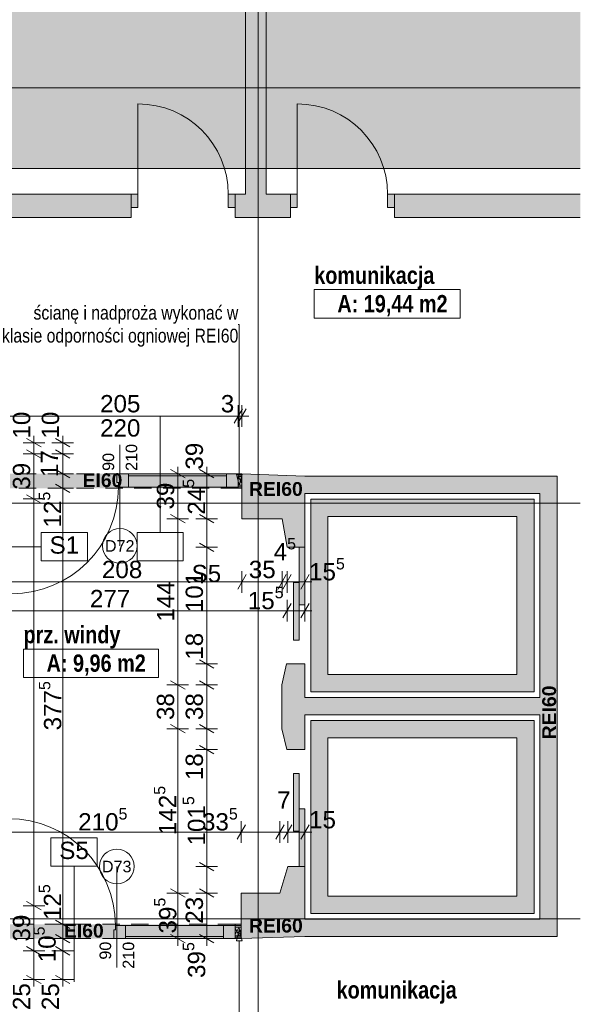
# Paper-space layout 'A-35 RZUT - PIĘTRO 5' of a CAD drawing. Header units: millimetres. Extents: x 0 to 800, y 0 to 500.
# Tile 13 of 18: x 448 to 545, y 172 to 343. Entities that reach past the tile are written whole.
import ezdxf
from ezdxf.xclip import XClip

# ---------------------------------------------------------------- set-up
doc = ezdxf.new("R2010")
doc.units = ezdxf.units.MM
doc.header["$MEASUREMENT"] = 0
doc.header["$XCLIPFRAME"] = 0
for name, pattern in [('ACAD_ISO03W100', [300, 120, -180]), ('DASHDOTX2', [1000, 500, -250, 0, -250]), ('Przer. długie kreski', [2.5, 1.5, -1]), ('PRZERYWANA_DU_A', [550, 350, -200])]:
    doc.linetypes.add(name, pattern=pattern)
for name, color, linetype, lineweight in [('0_Nr_pióra__2', 8, 'Continuous', 13), ('A_linie przekroju_Nr_pióra__1', 7, 'Continuous', 20), ('A_strefy_Nr_pióra__1', 7, 'Continuous', 20), ('A_winda_Nr_pióra__1', 7, 'Continuous', 20), ('A_wymiary_Nr_pióra__1', 7, 'Continuous', 20), ('A_wymiary_Nr_pióra__2', 8, 'Continuous', 13), ('A_ściany proj_Nr_pióra__1', 7, 'Continuous', 20), ('A_ściany_Nr_pióra__1', 7, 'Continuous', 20), ('Drzwi Archicad_Nr_pióra__1', 7, 'Continuous', 20), ('Drzwi Archicad_Nr_pióra__3', 252, 'Continuous', 13), ('Znaczniki drzwi Archicada_Nr_pióra__3', 252, 'Continuous', 13)]:
    doc.layers.add(name, color=color, linetype=linetype, lineweight=lineweight)
for name, color, linetype, lineweight, true_color in [('A_opis ścian_Nr_pióra__19', 7, 'Continuous', 5, 0x191919), ('A_opis_Nr_pióra__10', 7, 'Continuous', 13, 0x4b4b4b), ('A_opis_Nr_pióra__255', 7, 'Continuous', 15, 0x242424), ('A_osie_Nr_pióra__16', 7, 'Continuous', 5, 0x0f0f0f), ('A_ppoż proj_Nr_pióra__8', 7, 'Continuous', 13, 0x4c4c4c), ('A_ściany proj_Nr_pióra__21', 7, 'Continuous', 5, 0xb0b0b0)]:
    doc.layers.add(name, color=color, linetype=linetype, lineweight=lineweight, true_color=true_color)
for name, color, linetype in [('A_podrys', 7, 'Continuous'), ('A_ppoż', 7, 'Continuous'), ('A_winda', 7, 'Continuous'), ('A_ściany', 7, 'Continuous'), ('A_ściany proj', 7, 'Continuous'), ('Drzwi Archicad', 7, 'Continuous')]:
    doc.layers.add(name, color=color, linetype=linetype)
doc.styles.add('STYL_AUTOMATYCZNY_1', font='arial.ttf')
doc.styles.add('STYL_AUTOMATYCZNY_2', font='ARIALN.TTF')
doc.styles.add('STYL_AUTOMATYCZNY_3', font='arial.ttf')
doc.styles.add('STYL_AUTOMATYCZNY_4', font='arial.ttf')
doc.styles.add('STYL_AUTOMATYCZNY_5', font='arial.ttf')
doc.styles.add('STYL_AUTOMATYCZNY_6', font='ARIALN.TTF')
pattern_1 = [(0, (-3193.413, -631.401), (0, 2), [0, -2])]
pattern_2 = [(60, (-3193.4131, -631.40095), (-0.51961524, 0.3), []), (120, (-3193.4131, -631.40095), (0.51961524, 0.3), [])]

# ---------------------------------------------------------------- blocks, each defined once
blk = doc.blocks.new('Rysunek_1_1', base_point=(-3193.41, -631.4))
at = {"linetype": 'Continuous', "lineweight": 0, "true_color": 0x484848}
blk.add_hatch(color=251, dxfattribs=at).paths.add_polyline_path([(44.07, 126.75), (60.84, 126.75), (60.84, 454.37), (374.97, 454.37), (374.97, 316.75), (544.97, 316.75), (544.97, 478.17), (44.07, 478.17)])
at = {"layer": 'A_ppoż', "linetype": 'Continuous', "lineweight": 0, "true_color": 0x121212}
for points in [[(444.69, 263.87), (444.69, 261.37), (486.33, 261.37), (486.33, 263.87)], [(444.17, 183.33), (486.23, 183.33), (486.23, 185.83), (444.17, 185.83)]]:
    blk.add_hatch(color=250, dxfattribs=at).paths.add_polyline_path(points)
at = {"layer": 'A_winda', "linetype": 'Continuous', "lineweight": 0, "true_color": 0xfdfdfd}
h = blk.add_hatch(color=7, dxfattribs=at)
h.paths.add_polyline_path([(498.25, 259.45), (498.25, 226.1), (536.97, 226.1), (536.97, 259.45)])
h.paths.add_polyline_path([(533.97, 256.45), (533.97, 229.1), (501.25, 229.1), (501.25, 256.45)], flags=0)
for points in [[(496.25, 241.15), (497.25, 241.15), (497.25, 251.15), (496.25, 251.15)], [(495.25, 235.03), (496.25, 235.03), (496.25, 245.03), (495.25, 245.03)], [(495.25, 211.92), (495.25, 201.92), (496.25, 201.92), (496.25, 211.92)], [(496.25, 205.8), (496.25, 195.8), (497.25, 195.8), (497.25, 205.8)]]:
    blk.add_hatch(color=7, dxfattribs=at).paths.add_polyline_path(points)
h = blk.add_hatch(color=7, dxfattribs=at)
h.paths.add_polyline_path([(536.97, 221.1), (498.25, 221.1), (498.25, 187.68), (536.97, 187.68)])
h.paths.add_polyline_path([(533.97, 218.1), (533.97, 190.68), (501.25, 190.68), (501.25, 218.1)], flags=0)
at = {"layer": 'A_ściany', "linetype": 'Continuous', "lineweight": 0, "true_color": 0x000000}
for points in [[(486.95, 438.27), (486.95, 312.31), (490.55, 312.31), (490.55, 438.27)], [(381.1, 312.31), (381.1, 308.25), (467.13, 308.25), (467.13, 312.31)], [(485.18, 312.31), (485.18, 308.25), (494.73, 308.25), (494.73, 312.31)], [(544.97, 312.31), (512.78, 312.31), (512.78, 308.25), (544.97, 308.25)], [(486.33, 256.07), (493.31, 256.07), (494.17, 251.15), (497.25, 251.15), (497.25, 263.45), (486.33, 263.87)], [(540.97, 263.45), (497.25, 263.45), (497.25, 260.45), (540.97, 260.45)], [(540.97, 183.68), (540.97, 260.45), (537.97, 260.45), (537.97, 186.68)], [(494.07, 230.93), (493.28, 227.29), (493.28, 219.69), (494.13, 216.11), (497.25, 216.11), (497.25, 230.93)], [(497.25, 222.1), (537.97, 222.1), (537.97, 225.1), (497.25, 225.1)], [(486.23, 183.33), (497.25, 183.68), (497.25, 195.8), (494.29, 195.8), (492.91, 191.21), (486.23, 191.21)], [(497.25, 183.68), (540.97, 183.68), (537.97, 186.68), (497.25, 186.68)]]:
    blk.add_hatch(color=18, dxfattribs=at).paths.add_polyline_path(points)
at = {"layer": 'A_ściany proj', "linetype": 'Continuous', "lineweight": 13}
h = blk.add_hatch(dxfattribs=at)
h.set_pattern_fill('gypsum_0001', color=8, style=0, pattern_type=2)
h.set_pattern_definition(pattern_1)
h.paths.add_polyline_path([(486.33, 263.87), (485.69, 263.87), (485.69, 263.62), (486.33, 263.62)])
h = blk.add_hatch(dxfattribs=at)
h.set_pattern_fill('gypsum_0001', color=8, style=0, pattern_type=2)
h.set_pattern_definition(pattern_1)
h.paths.add_polyline_path([(486.33, 263.62), (485.69, 263.62), (485.69, 263.37), (486.33, 263.37)])
h = blk.add_hatch(dxfattribs=at)
h.set_pattern_fill('batt_insulation_0001', color=8, style=0, pattern_type=2)
h.set_pattern_definition(pattern_2)
h.paths.add_polyline_path([(486.33, 263.37), (485.69, 263.37), (485.69, 261.87), (486.33, 261.87)])
h = blk.add_hatch(dxfattribs=at)
h.set_pattern_fill('gypsum_0001', color=8, style=0, pattern_type=2)
h.set_pattern_definition(pattern_1)
h.paths.add_polyline_path([(485.69, 261.87), (485.69, 261.62), (486.33, 261.62), (486.33, 261.87)])
h = blk.add_hatch(dxfattribs=at)
h.set_pattern_fill('gypsum_0001', color=8, style=0, pattern_type=2)
h.set_pattern_definition(pattern_1)
h.paths.add_polyline_path([(485.69, 261.37), (486.33, 261.37), (486.33, 261.62), (485.69, 261.62)])
h = blk.add_hatch(dxfattribs=at)
h.set_pattern_fill('gypsum_0001', color=8, style=0, pattern_type=2)
h.set_pattern_definition(pattern_1)
h.paths.add_polyline_path([(485.17, 185.83), (485.17, 185.58), (486.23, 185.58), (486.23, 185.83)])
h = blk.add_hatch(dxfattribs=at)
h.set_pattern_fill('gypsum_0001', color=8, style=0, pattern_type=2)
h.set_pattern_definition(pattern_1)
h.paths.add_polyline_path([(486.23, 185.58), (485.17, 185.58), (485.17, 185.33), (486.23, 185.33)])
h = blk.add_hatch(dxfattribs=at)
h.set_pattern_fill('batt_insulation_0001', color=8, style=0, pattern_type=2)
h.set_pattern_definition(pattern_2)
h.paths.add_polyline_path([(486.23, 185.33), (485.17, 185.33), (485.17, 183.83), (486.23, 183.83)])
h = blk.add_hatch(dxfattribs=at)
h.set_pattern_fill('gypsum_0001', color=8, style=0, pattern_type=2)
h.set_pattern_definition(pattern_1)
h.paths.add_polyline_path([(486.23, 183.83), (485.17, 183.83), (485.17, 183.58), (486.23, 183.58)])
h = blk.add_hatch(dxfattribs=at)
h.set_pattern_fill('gypsum_0001', color=8, style=0, pattern_type=2)
h.set_pattern_definition(pattern_1)
h.paths.add_polyline_path([(485.17, 183.33), (486.23, 183.33), (486.23, 183.58), (485.17, 183.58)])
at = {"layer": 'Drzwi Archicad', "linetype": 'Continuous', "lineweight": 0, "true_color": 0xfdfdfd}
for points in [[(467.13, 312.31), (467.13, 310.01), (468.33, 310.01), (468.33, 312.31)], [(485.18, 310.01), (485.18, 312.31), (483.98, 312.31), (483.98, 310.01)], [(494.73, 312.31), (494.73, 310.01), (495.93, 310.01), (495.93, 312.31)], [(512.78, 310.01), (512.78, 312.31), (511.58, 312.31), (511.58, 310.01)]]:
    blk.add_hatch(color=7, dxfattribs=at).paths.add_polyline_path(points)
at = {"layer": '0_Nr_pióra__2', "color": 8, "linetype": 'PRZERYWANA_DU_A', "lineweight": 13, "ltscale": 2, "flags": 128}
blk.add_lwpolyline([(544.97, 316.75), (374.97, 316.75), (374.97, 454.37), (60.84, 454.37), (60.84, 126.75)], dxfattribs=at)
at = {"layer": 'A_linie przekroju_Nr_pióra__1', "color": 7, "linetype": 'ACAD_ISO03W100', "lineweight": 20, "ltscale": 2}
blk.add_line((83.04, 202.41), (544.97, 202.41), dxfattribs=at)
at = {"layer": 'A_opis ścian_Nr_pióra__19', "color": 250, "linetype": 'Continuous', "lineweight": 5, "ltscale": 2, "true_color": 0x191919}
for p, q in [((472.18, 253.71), (472.18, 273.71)), ((459.57, 253.71), (451.57, 253.71)), ((451.57, 253.71), (451.57, 248.76)), ((459.57, 248.76), (459.57, 253.71)), ((476.18, 253.71), (468.18, 253.71)), ((468.18, 253.71), (468.18, 248.76)), ((476.18, 248.76), (476.18, 253.71)), ((451.57, 251.24), (431.57, 251.24)), ((451.57, 248.76), (459.57, 248.76)), ((468.18, 248.76), (476.18, 248.76)), ((461.25, 200.81), (453.25, 200.81)), ((453.25, 200.81), (453.25, 195.86)), ((461.25, 195.86), (461.25, 200.81)), ((453.25, 195.86), (461.25, 195.86)), ((457.25, 195.86), (457.25, 175.86))]:
    blk.add_line(p, q, dxfattribs=at)
at = {"layer": 'A_opis_Nr_pióra__255', "color": 250, "linetype": 'Continuous', "lineweight": 15, "ltscale": 2, "true_color": 0x242424}
for p, q in [((485.87, 289.76), (485.71, 289.76)), ((485.87, 263.74), (485.87, 289.76)), ((485.37, 263.74), (486.37, 263.74)), ((485.87, 261.87), (485.37, 263.74)), ((485.87, 261.87), (486.37, 263.74)), ((485.87, 184.83), (485.37, 182.96)), ((485.87, 184.83), (486.37, 182.96)), ((486.37, 182.96), (485.37, 182.96)), ((485.87, 182.96), (485.87, 147.92))]:
    blk.add_line(p, q, dxfattribs=at)
at = {"layer": 'A_osie_Nr_pióra__16', "color": 250, "linetype": 'DASHDOTX2', "lineweight": 5, "ltscale": 2, "true_color": 0x0f0f0f}
for p, q in [((489.18, 425.66), (489.18, 126.75)), ((544.97, 330.75), (96.57, 330.75)), ((544.97, 258.75), (96.57, 258.75)), ((544.97, 186.75), (96.57, 186.75))]:
    blk.add_line(p, q, dxfattribs=at)
at = {"layer": 'A_strefy_Nr_pióra__1', "color": 7, "linetype": 'Continuous', "lineweight": 20, "ltscale": 2}
for p, q in [((498.87, 295.77), (498.87, 290.83)), ((498.87, 295.77), (524.17, 295.77)), ((524.17, 295.77), (524.17, 290.83)), ((498.87, 290.83), (524.17, 290.83)), ((448.49, 233.49), (448.49, 228.55)), ((448.49, 233.49), (471.86, 233.49)), ((471.86, 233.49), (471.86, 228.55)), ((448.49, 228.55), (471.86, 228.55))]:
    blk.add_line(p, q, dxfattribs=at)
at = {"layer": 'A_winda_Nr_pióra__1', "color": 7, "linetype": 'PRZERYWANA_DU_A', "lineweight": 20, "ltscale": 2, "flags": 128}
for points in [[(498.25, 259.45), (536.97, 259.45), (536.97, 226.1), (498.25, 226.1)], [(533.97, 256.45), (533.97, 229.1), (501.25, 229.1), (501.25, 256.45)], [(536.97, 221.1), (498.25, 221.1), (498.25, 187.68), (536.97, 187.68)], [(533.97, 218.1), (533.97, 190.68), (501.25, 190.68), (501.25, 218.1)]]:
    blk.add_lwpolyline(points, close=True, dxfattribs=at)
at = {"layer": 'A_winda_Nr_pióra__1', "color": 7, "linetype": 'Continuous', "lineweight": 20, "ltscale": 2, "flags": 128}
for points in [[(496.25, 241.15), (496.25, 251.15), (497.25, 251.15), (497.25, 241.15)], [(495.25, 235.03), (495.25, 245.03), (496.25, 245.03), (496.25, 235.03)], [(495.25, 211.92), (495.25, 201.92), (496.25, 201.92), (496.25, 211.92)], [(496.25, 205.8), (496.25, 195.8), (497.25, 195.8), (497.25, 205.8)]]:
    blk.add_lwpolyline(points, close=True, dxfattribs=at)
at = {"layer": 'A_wymiary_Nr_pióra__1', "color": 7, "linetype": 'Continuous', "lineweight": 20, "ltscale": 2}
for p, q in [((484.97, 272.62), (486.41, 275.12)), ((487.05, 275.12), (485.61, 272.62)), ((451.54, 268.53), (449.04, 269.97)), ((456.54, 268.53), (454.04, 269.97)), ((449.04, 268.02), (451.54, 266.57)), ((454.04, 268.02), (456.54, 266.57)), ((454.04, 264.59), (456.54, 263.15)), ((476.48, 263.15), (473.98, 264.59)), ((481.48, 263.15), (478.98, 264.59)), ((454.04, 262.09), (456.54, 260.65)), ((449.04, 260.22), (451.54, 258.77)), ((473.98, 256.79), (476.48, 255.35)), ((478.98, 256.79), (481.48, 255.35)), ((478.98, 251.87), (481.48, 250.42)), ((487.05, 246.4), (485.61, 243.9)), ((494.03, 246.4), (492.59, 243.9)), ((494.89, 246.4), (493.45, 243.9)), ((496.53, 243.9), (497.97, 246.4)), ((494.89, 241.4), (493.45, 238.9)), ((496.53, 238.9), (497.97, 241.4)), ((478.98, 231.65), (481.48, 230.2)), ((473.98, 228.01), (476.48, 226.57)), ((478.98, 228.01), (481.48, 226.57)), ((473.98, 220.41), (476.48, 218.97)), ((478.98, 220.41), (481.48, 218.97)), ((478.98, 216.81), (481.48, 215.36)), ((486.95, 203.05), (485.51, 200.55)), ((493.63, 203.05), (492.19, 200.55)), ((495.01, 203.05), (493.57, 200.55)), ((496.53, 200.55), (497.97, 203.05)), ((478.98, 196.53), (481.48, 195.08)), ((473.98, 191.93), (476.48, 190.49)), ((478.98, 191.93), (481.48, 190.49)), ((449.04, 189.74), (451.54, 188.29)), ((454.04, 186.55), (456.54, 185.11)), ((454.04, 184.05), (456.54, 182.61)), ((473.98, 184.05), (476.48, 182.61)), ((478.98, 184.05), (481.48, 182.61)), ((449.04, 181.94), (451.54, 180.49)), ((454.04, 181.94), (456.54, 180.49)), ((449.04, 176.97), (451.54, 175.53)), ((454.04, 176.97), (456.54, 175.53))]:
    blk.add_line(p, q, dxfattribs=at)
at = {"layer": 'A_wymiary_Nr_pióra__2', "color": 8, "linetype": 'Continuous', "lineweight": 13, "ltscale": 2}
for p, q in [((485.69, 272), (485.69, 275.75)), ((486.33, 272), (486.33, 275.75)), ((444.69, 273.87), (485.69, 273.87)), ((485.69, 273.87), (486.33, 273.87)), ((486.33, 273.87), (487.55, 273.87)), ((450.29, 269.25), (450.29, 270.47)), ((455.29, 269.25), (455.29, 270.47)), ((452.16, 269.25), (448.41, 269.25)), ((450.29, 267.3), (450.29, 269.25)), ((457.16, 269.25), (453.41, 269.25)), ((455.29, 267.3), (455.29, 269.25)), ((452.16, 267.3), (448.41, 267.3)), ((450.29, 259.5), (450.29, 267.3)), ((457.16, 267.3), (453.41, 267.3)), ((455.29, 263.87), (455.29, 267.3)), ((475.23, 263.87), (475.23, 265.09)), ((480.23, 263.87), (480.23, 265.09)), ((457.16, 263.87), (453.41, 263.87)), ((455.29, 261.37), (455.29, 263.87)), ((477.1, 263.87), (473.35, 263.87)), ((475.23, 256.07), (475.23, 263.87)), ((482.1, 263.87), (478.35, 263.87)), ((480.23, 256.07), (480.23, 263.87)), ((457.16, 261.37), (453.41, 261.37)), ((455.29, 185.83), (455.29, 261.37)), ((452.16, 259.5), (448.41, 259.5)), ((450.29, 189.02), (450.29, 259.5)), ((477.1, 256.07), (473.35, 256.07)), ((475.23, 227.29), (475.23, 256.07)), ((482.1, 256.07), (478.35, 256.07)), ((480.23, 251.15), (480.23, 256.07)), ((482.1, 251.15), (478.35, 251.15)), ((480.23, 230.93), (480.23, 251.15)), ((486.33, 243.27), (486.33, 247.02)), ((493.31, 243.27), (493.31, 247.02)), ((494.17, 243.27), (494.17, 247.02)), ((497.25, 243.27), (497.25, 247.02)), ((444.69, 245.15), (486.33, 245.15)), ((486.33, 245.15), (493.31, 245.15)), ((493.31, 245.15), (494.17, 245.15)), ((494.17, 245.15), (497.25, 245.15)), ((497.25, 245.15), (498.47, 245.15)), ((494.17, 238.27), (494.17, 242.02)), ((497.25, 238.27), (497.25, 242.02)), ((438.79, 240.15), (494.17, 240.15)), ((494.17, 240.15), (497.25, 240.15)), ((497.25, 240.15), (498.47, 240.15)), ((482.1, 230.93), (478.35, 230.93)), ((480.23, 227.29), (480.23, 230.93)), ((477.1, 227.29), (473.35, 227.29)), ((475.23, 219.69), (475.23, 227.29)), ((482.1, 227.29), (478.35, 227.29)), ((480.23, 219.69), (480.23, 227.29)), ((477.1, 219.69), (473.35, 219.69)), ((475.23, 191.21), (475.23, 219.69)), ((482.1, 219.69), (478.35, 219.69)), ((480.23, 216.08), (480.23, 219.69)), ((482.1, 216.08), (478.35, 216.08)), ((480.23, 195.8), (480.23, 216.08)), ((486.23, 199.93), (486.23, 203.68)), ((492.91, 199.93), (492.91, 203.68)), ((494.29, 199.93), (494.29, 203.68)), ((497.25, 199.93), (497.25, 203.68)), ((444.17, 201.8), (486.23, 201.8)), ((486.23, 201.8), (492.91, 201.8)), ((492.91, 201.8), (494.29, 201.8)), ((494.29, 201.8), (497.25, 201.8)), ((497.25, 201.8), (498.47, 201.8)), ((482.1, 195.8), (478.35, 195.8)), ((480.23, 191.21), (480.23, 195.8)), ((477.1, 191.21), (473.35, 191.21)), ((475.23, 183.33), (475.23, 191.21)), ((482.1, 191.21), (478.35, 191.21)), ((480.23, 183.33), (480.23, 191.21)), ((452.16, 189.02), (448.41, 189.02)), ((450.29, 181.22), (450.29, 189.02)), ((457.16, 185.83), (453.41, 185.83)), ((455.29, 183.33), (455.29, 185.83)), ((457.16, 183.33), (453.41, 183.33)), ((455.29, 181.22), (455.29, 183.33)), ((477.1, 183.33), (473.35, 183.33)), ((475.23, 182.1), (475.23, 183.33)), ((482.1, 183.33), (478.35, 183.33)), ((480.23, 182.1), (480.23, 183.33)), ((452.16, 181.22), (448.41, 181.22)), ((450.29, 176.25), (450.29, 181.22)), ((457.16, 181.22), (453.41, 181.22)), ((455.29, 176.25), (455.29, 181.22)), ((452.16, 176.25), (448.41, 176.25)), ((450.29, 175.03), (450.29, 176.25)), ((457.16, 176.25), (453.41, 176.25)), ((455.29, 175.03), (455.29, 176.25))]:
    blk.add_line(p, q, dxfattribs=at)
at = {"layer": 'A_ściany proj_Nr_pióra__1', "color": 7, "linetype": 'Continuous', "lineweight": 20, "ltscale": 2, "flags": 128}
for points in [[(486.33, 263.87), (485.69, 263.87)], [(485.69, 261.37), (486.33, 261.37)], [(486.23, 185.83), (485.17, 185.83)], [(485.17, 183.33), (486.23, 183.33)]]:
    blk.add_lwpolyline(points, dxfattribs=at)
at = {"layer": 'A_ściany proj_Nr_pióra__21', "color": 253, "linetype": 'Continuous', "lineweight": 5, "ltscale": 2, "true_color": 0xb0b0b0}
for p, q in [((485.69, 263.87), (485.69, 263.62)), ((486.33, 263.62), (485.69, 263.62)), ((485.69, 263.62), (485.69, 263.37)), ((486.33, 263.37), (485.69, 263.37)), ((485.69, 263.37), (485.69, 261.87)), ((485.69, 261.87), (486.33, 261.87)), ((485.69, 261.87), (485.69, 261.62)), ((485.69, 261.62), (486.33, 261.62)), ((485.69, 261.62), (485.69, 261.57)), ((485.69, 261.57), (485.69, 261.37)), ((485.17, 185.63), (485.17, 185.83)), ((485.17, 185.58), (485.17, 185.63)), ((486.23, 185.58), (485.17, 185.58)), ((485.17, 185.33), (485.17, 185.58)), ((486.23, 185.33), (485.17, 185.33)), ((485.17, 183.83), (485.17, 185.33)), ((485.17, 183.83), (486.23, 183.83)), ((485.17, 183.58), (485.17, 183.83)), ((485.17, 183.58), (486.23, 183.58)), ((485.17, 183.33), (485.17, 183.58))]:
    blk.add_line(p, q, dxfattribs=at)
at = {"layer": 'A_ściany proj_Nr_pióra__21', "color": 253, "linetype": 'Continuous', "lineweight": 5, "ltscale": 2, "true_color": 0xb0b0b0, "flags": 128}
for points in [[(486.33, 263.87), (486.33, 263.62)], [(486.33, 263.62), (486.33, 263.37)], [(486.33, 263.37), (486.33, 261.87)], [(486.33, 261.87), (486.33, 261.62)], [(486.33, 261.62), (486.33, 261.37)], [(486.23, 185.58), (486.23, 185.83)], [(486.23, 185.33), (486.23, 185.58)], [(486.23, 183.83), (486.23, 185.33)], [(486.23, 183.58), (486.23, 183.83)], [(486.23, 183.33), (486.23, 183.58)]]:
    blk.add_lwpolyline(points, dxfattribs=at)
at = {"layer": 'A_ściany_Nr_pióra__1', "color": 7, "linetype": 'Continuous', "lineweight": 20, "ltscale": 2}
for p, q in [((467.13, 312.31), (466.19, 312.31)), ((467.13, 312.31), (467.13, 310.01)), ((485.18, 312.31), (486.12, 312.31)), ((485.18, 312.31), (485.18, 310.01)), ((494.73, 312.31), (493.79, 312.31)), ((494.73, 312.31), (494.73, 310.01)), ((512.78, 312.31), (513.72, 312.31)), ((512.78, 312.31), (512.78, 310.01)), ((467.13, 310.01), (467.13, 308.25)), ((485.18, 310.01), (485.18, 308.25)), ((494.73, 310.01), (494.73, 308.25)), ((512.78, 310.01), (512.78, 308.25)), ((467.13, 308.25), (466.39, 308.25)), ((485.18, 308.25), (485.92, 308.25)), ((494.73, 308.25), (493.99, 308.25)), ((512.78, 308.25), (513.52, 308.25)), ((497.25, 251.15), (494.17, 251.15)), ((494.07, 230.93), (497.25, 230.93)), ((497.25, 216.11), (494.13, 216.11)), ((494.29, 195.8), (497.25, 195.8))]:
    blk.add_line(p, q, dxfattribs=at)
at = {"layer": 'A_ściany_Nr_pióra__1', "color": 7, "linetype": 'Continuous', "lineweight": 20, "ltscale": 2, "flags": 128}
for points in [[(486.95, 438.27), (486.95, 312.31)], [(490.55, 312.31), (490.55, 438.27)], [(467.13, 312.31), (423.98, 312.31)], [(486.95, 312.31), (485.18, 312.31)], [(494.73, 312.31), (490.55, 312.31)], [(544.97, 312.31), (512.78, 312.31)], [(381.1, 308.25), (467.13, 308.25)], [(485.18, 308.25), (494.73, 308.25)], [(512.78, 308.25), (544.97, 308.25)], [(497.25, 263.45), (486.33, 263.87)], [(486.33, 263.87), (486.33, 256.07)], [(540.97, 263.45), (497.25, 263.45)], [(540.97, 260.45), (540.97, 263.45)], [(497.25, 260.45), (537.97, 260.45)], [(497.25, 251.15), (497.25, 260.45)], [(537.97, 260.45), (537.97, 225.1)], [(540.97, 183.68), (540.97, 260.45)], [(486.33, 256.07), (493.31, 256.07)], [(493.31, 256.07), (494.17, 251.15)], [(494.07, 230.93), (493.28, 227.29)], [(497.25, 225.1), (497.25, 230.93)], [(493.28, 227.29), (493.28, 219.69)], [(537.97, 225.1), (497.25, 225.1)], [(497.25, 222.1), (537.97, 222.1)], [(497.25, 216.11), (497.25, 222.1)], [(537.97, 222.1), (537.97, 186.68)], [(493.28, 219.69), (494.13, 216.11)], [(494.29, 195.8), (492.91, 191.21)], [(497.25, 186.68), (497.25, 195.8)], [(492.91, 191.21), (486.23, 191.21)], [(486.23, 191.21), (486.23, 183.33)], [(537.97, 186.68), (497.25, 186.68)], [(486.23, 183.33), (497.25, 183.68)], [(497.25, 183.68), (540.97, 183.68)]]:
    blk.add_lwpolyline(points, dxfattribs=at)
at = {"layer": 'Drzwi Archicad_Nr_pióra__1', "color": 7, "linetype": 'Continuous', "lineweight": 20, "ltscale": 2}
for p, q in [((468.33, 312.31), (468.33, 327.96)), ((495.93, 312.31), (495.93, 327.96)), ((467.13, 312.31), (466.19, 312.31)), ((467.13, 312.31), (466.19, 312.31)), ((467.13, 312.31), (468.33, 312.31)), ((467.13, 310.01), (467.13, 312.31)), ((467.13, 312.31), (467.13, 310.01)), ((467.13, 312.31), (467.13, 310.01)), ((468.33, 312.31), (468.33, 310.01)), ((483.98, 310.01), (483.98, 312.31)), ((483.98, 312.31), (485.18, 312.31)), ((485.18, 312.31), (485.18, 310.01)), ((485.18, 312.31), (485.18, 310.01)), ((485.18, 312.31), (485.18, 310.01)), ((485.18, 312.31), (486.12, 312.31)), ((485.18, 312.31), (486.12, 312.31)), ((494.73, 312.31), (493.79, 312.31)), ((494.73, 312.31), (493.79, 312.31)), ((494.73, 312.31), (495.93, 312.31)), ((494.73, 310.01), (494.73, 312.31)), ((494.73, 312.31), (494.73, 310.01)), ((494.73, 312.31), (494.73, 310.01)), ((495.93, 312.31), (495.93, 310.01)), ((511.58, 310.01), (511.58, 312.31)), ((511.58, 312.31), (512.78, 312.31)), ((512.78, 312.31), (512.78, 310.01)), ((512.78, 312.31), (512.78, 310.01)), ((512.78, 312.31), (512.78, 310.01)), ((512.78, 312.31), (513.72, 312.31)), ((512.78, 312.31), (513.72, 312.31)), ((468.33, 310.01), (467.13, 310.01)), ((467.13, 310.01), (467.13, 308.25)), ((467.13, 310.01), (467.13, 308.25)), ((485.18, 310.01), (483.98, 310.01)), ((485.18, 310.01), (485.18, 308.25)), ((485.18, 310.01), (485.18, 308.25)), ((495.93, 310.01), (494.73, 310.01)), ((494.73, 310.01), (494.73, 308.25)), ((494.73, 310.01), (494.73, 308.25)), ((512.78, 310.01), (511.58, 310.01)), ((512.78, 310.01), (512.78, 308.25)), ((512.78, 310.01), (512.78, 308.25)), ((467.13, 308.25), (466.39, 308.25)), ((467.13, 308.25), (466.39, 308.25)), ((485.18, 308.25), (485.92, 308.25)), ((485.18, 308.25), (485.92, 308.25)), ((494.73, 308.25), (493.99, 308.25)), ((494.73, 308.25), (493.99, 308.25)), ((512.78, 308.25), (513.52, 308.25)), ((512.78, 308.25), (513.52, 308.25)), ((497.25, 251.15), (494.17, 251.15)), ((494.07, 230.93), (497.25, 230.93)), ((497.25, 216.11), (494.13, 216.11)), ((494.29, 195.8), (497.25, 195.8))]:
    blk.add_line(p, q, dxfattribs=at)
for centre in [(468.33, 312.31), (495.93, 312.31)]:
    blk.add_arc(centre, 15.65, 0, 90, dxfattribs=at)
at = {"layer": 'Drzwi Archicad_Nr_pióra__3', "color": 252, "linetype": 'Przer. długie kreski', "lineweight": 13, "ltscale": 2}
for p, q in [((485.69, 263.87), (444.69, 263.87)), ((485.69, 261.37), (444.69, 261.37)), ((485.17, 185.83), (444.17, 185.83)), ((485.17, 183.33), (444.17, 183.33))]:
    blk.add_line(p, q, dxfattribs=at)
at = {"layer": 'Drzwi Archicad_Nr_pióra__3', "color": 252, "linetype": 'Continuous', "lineweight": 13, "ltscale": 2}
for p, q in [((464.69, 263.87), (464.69, 262.37)), ((466.69, 263.87), (464.69, 263.87)), ((466.69, 261.57), (466.69, 263.87)), ((466.69, 263.87), (483.69, 263.87)), ((466.69, 261.57), (466.69, 263.87)), ((483.69, 263.51), (466.69, 263.51)), ((485.69, 263.87), (483.69, 263.87)), ((483.69, 263.87), (483.69, 261.57)), ((483.69, 263.87), (483.69, 261.57)), ((485.69, 261.57), (485.69, 263.87)), ((485.69, 263.87), (485.69, 263.62)), ((485.69, 263.87), (485.69, 263.62)), ((485.69, 263.62), (485.69, 263.37)), ((485.69, 263.62), (485.69, 263.37)), ((485.69, 263.37), (485.69, 261.87)), ((485.69, 263.37), (485.69, 261.87)), ((464.69, 262.37), (464.93, 262.37)), ((464.93, 262.37), (464.93, 261.57)), ((464.93, 261.57), (466.69, 261.57)), ((483.69, 261.57), (466.69, 261.57)), ((466.69, 261.57), (483.69, 261.57)), ((483.69, 261.57), (485.69, 261.57)), ((485.69, 261.87), (485.69, 261.62)), ((485.69, 261.87), (485.69, 261.62)), ((485.69, 261.62), (485.69, 261.57)), ((485.69, 261.62), (485.69, 261.57)), ((485.69, 261.57), (485.69, 261.37)), ((464.17, 183.33), (464.17, 184.83)), ((464.17, 184.83), (464.41, 184.83)), ((464.41, 184.83), (464.41, 185.63)), ((464.41, 185.63), (466.17, 185.63)), ((466.17, 185.63), (466.17, 183.33)), ((483.17, 185.63), (466.17, 185.63)), ((466.17, 185.63), (466.17, 183.33)), ((466.17, 185.63), (483.17, 185.63)), ((483.17, 183.33), (483.17, 185.63)), ((483.17, 185.63), (485.17, 185.63)), ((483.17, 183.33), (483.17, 185.63)), ((485.17, 185.63), (485.17, 185.83)), ((485.17, 185.63), (485.17, 183.33)), ((485.17, 185.58), (485.17, 185.63)), ((485.17, 185.58), (485.17, 185.63)), ((485.17, 185.33), (485.17, 185.58)), ((485.17, 185.33), (485.17, 185.58)), ((485.17, 183.83), (485.17, 185.33)), ((485.17, 183.83), (485.17, 185.33)), ((466.17, 183.33), (464.17, 183.33)), ((483.17, 183.69), (466.17, 183.69)), ((466.17, 183.33), (483.17, 183.33)), ((485.17, 183.33), (483.17, 183.33)), ((485.17, 183.58), (485.17, 183.83)), ((485.17, 183.58), (485.17, 183.83)), ((485.17, 183.33), (485.17, 183.58)), ((485.17, 183.33), (485.17, 183.58))]:
    blk.add_line(p, q, dxfattribs=at)
for centre, start, end in [((446.45, 261.57), 270, 0), ((445.93, 185.63), 0, 90)]:
    blk.add_arc(centre, 18.48, start, end, dxfattribs=at)
at = {"layer": 'Znaczniki drzwi Archicada_Nr_pióra__3', "color": 252, "linetype": 'Continuous', "lineweight": 13, "ltscale": 2}
for p, q in [((465.19, 251.37), (465.19, 268.87)), ((464.67, 195.83), (464.67, 178.33))]:
    blk.add_line(p, q, dxfattribs=at)
at = {"layer": 'Znaczniki drzwi Archicada_Nr_pióra__3', "color": 252, "linetype": 'Continuous', "lineweight": 13, "ltscale": 2, "flags": 128}
for points in [[(462.19, 251.37, 1), (468.19, 251.37, 1)], [(467.67, 195.83, 1), (461.67, 195.83, 1)]]:
    blk.add_lwpolyline(points, format="xyb", close=True, dxfattribs=at)
at = {"layer": 'A_opis ścian_Nr_pióra__19', "color": 250, "linetype": 'Continuous', "lineweight": 5, "true_color": 0x191919, "char_height": 3, "attachment_point": 2, "style": 'STYL_AUTOMATYCZNY_1'}
for s, insert in [('\\A1;{\\pqc;\\fArial|b0|i0|c238|p0;\\W1.000000;S1}', (455.57, 253.03)), ('\\A1;{\\pqc;\\fArial|b0|i0|c238|p0;\\W1.000000;S5}', (480.18, 248.08)), ('\\A1;{\\pqc;\\fArial|b0|i0|c238|p0;\\W1.000000;S5}', (457.25, 200.12))]:
    blk.add_mtext(s, dxfattribs=dict(at, insert=insert))
at = {"layer": 'A_opis_Nr_pióra__10', "color": 251, "linetype": 'Continuous', "lineweight": 13, "true_color": 0x4b4b4b, "insert": (485.71, 289.43), "char_height": 2.4, "width": 42.1916, "attachment_point": 6, "line_spacing_factor": 0.992932, "style": 'STYL_AUTOMATYCZNY_2'}
blk.add_mtext('\\A1;{\\pqr;\\fArial Narrow|b0|i0|c238|p0;\\W1.000000;ścianę i nadproża wykonać w klasie odporności ogniowej REI60}', dxfattribs=at)
at = {"layer": 'A_ppoż proj_Nr_pióra__8', "color": 251, "linetype": 'Continuous', "lineweight": 13, "true_color": 0x4c4c4c, "char_height": 2.4, "attachment_point": 5, "style": 'STYL_AUTOMATYCZNY_3'}
for s, insert in [('\\A1;{\\pqc;\\fArial|b1|i0|c238|p0;\\W1.000000;EI60}', (462.17, 262.74)), ('\\A1;{\\pqc;\\fArial|b1|i0|c238|p0;\\W1.000000;REI60}', (492.22, 261.22)), ('\\A1;{\\pqc;\\fArial|b1|i0|c238|p0;\\W1.000000;REI60}', (492.22, 185.57)), ('\\A1;{\\pqc;\\fArial|b1|i0|c238|p0;\\W1.000000;EI60}', (458.94, 184.69))]:
    blk.add_mtext(s, dxfattribs=dict(at, insert=insert))
at = {"layer": 'A_ppoż proj_Nr_pióra__8', "color": 251, "linetype": 'Continuous', "lineweight": 13, "true_color": 0x4c4c4c, "insert": (539.59, 222.52), "char_height": 2.4, "attachment_point": 5, "rotation": 90, "style": 'STYL_AUTOMATYCZNY_3'}
blk.add_mtext('\\A1;{\\pqc;\\fArial|b1|i0|c238|p0;\\W1.000000;REI60}', dxfattribs=at)
at = {"layer": 'A_strefy_Nr_pióra__1', "color": 7, "linetype": 'Continuous', "lineweight": 20, "char_height": 3, "attachment_point": 1, "style": 'STYL_AUTOMATYCZNY_6'}
for s, insert in [('\\A1;{\\pql;\\fArial Narrow|b1|i0|c238|p0;\\W1.000000;komunikacja}', (498.87, 299.77)), ('\\A1;{\\pql;\\fArial Narrow|b1|i0|c238|p0;\\W1.000000;A: 19,44 m2}', (502.87, 294.84)), ('\\A1;{\\pql;\\fArial Narrow|b1|i0|c238|p0;\\W1.000000;prz. windy}', (448.49, 237.5)), ('\\A1;{\\pql;\\fArial Narrow|b1|i0|c238|p0;\\W1.000000;A: 9,96 m2}', (452.49, 232.57)), ('\\A1;{\\pql;\\fArial Narrow|b1|i0|c238|p0;\\W1.000000;komunikacja}', (502.74, 175.95))]:
    blk.add_mtext(s, dxfattribs=dict(at, insert=insert))
at = {"layer": 'A_wymiary_Nr_pióra__1', "color": 7, "linetype": 'Continuous', "lineweight": 20, "char_height": 3, "attachment_point": 7, "style": 'STYL_AUTOMATYCZNY_5'}
for s, insert, width in [('\\A1;{\\pql;\\fArial|b0|i0|c238|p0;\\W1.000000;205}', (461.76, 274.47), 6.8645), ('\\A1;{\\pql;\\fArial|b0|i0|c238|p0;\\W1.000000;3}', (482.68, 274.47), 2.2882), ('\\A1;{\\pql;\\fArial|b0|i0|c238|p0;\\W1.000000;220}', (461.76, 270.27), 6.8645), ('\\A1;{\\pql;\\fArial|b0|i0|c238|p0;\\W1.000000;208}', (462.08, 245.75), 6.8645), ('\\A1;{\\pql;\\fArial|b0|i0|c238|p0;\\W1.000000;35}', (487.53, 245.75), 4.5763), ('\\A1;{\\pql;\\fArial|b0|i0|c238|p0;\\W1.000000;277}', (460, 240.75), 6.8645), ('\\A1;{\\pql;\\fArial|b0|i0|c238|p0;\\W1.000000;7}', (492.46, 205.85), 2.2882), ('\\A1;{\\pql;\\fArial|b0|i0|c238|p0;\\W1.000000;15}', (497.97, 202.4), 4.5763)]:
    blk.add_mtext(s, dxfattribs=dict(at, insert=insert, width=width))
at = {"layer": 'A_wymiary_Nr_pióra__1', "color": 7, "linetype": 'Continuous', "lineweight": 20, "char_height": 3, "attachment_point": 7, "rotation": 90, "style": 'STYL_AUTOMATYCZNY_5'}
for s, insert, width in [('\\A1;{\\pql;\\fArial|b0|i0|c238|p0;\\W1.000000;10}', (449.69, 269.97), 4.5763), ('\\A1;{\\pql;\\fArial|b0|i0|c238|p0;\\W1.000000;10}', (454.69, 269.97), 4.5763), ('\\A1;{\\pql;\\fArial|b0|i0|c238|p0;\\W1.000000;39}', (479.63, 264.59), 4.5763), ('\\A1;{\\pql;\\fArial|b0|i0|c238|p0;\\W1.000000;17}', (454.48, 263.3), 4.5763), ('\\A1;{\\pql;\\fArial|b0|i0|c238|p0;\\W1.000000;39}', (449.69, 261.11), 4.5763), ('\\A1;{\\pql;\\fArial|b0|i0|c238|p0;\\W1.000000;39}', (474.63, 257.68), 4.5763), ('\\A1;{\\pql;\\fArial|b0|i0|c238|p0;\\W1.000000;101}', (479.63, 239.89), 6.8645), ('\\A1;{\\pql;\\fArial|b0|i0|c238|p0;\\W1.000000;144}', (474.63, 238.25), 6.8645), ('\\A1;{\\pql;\\fArial|b0|i0|c238|p0;\\W1.000000;18}', (479.63, 231.65), 4.5763), ('\\A1;{\\pql;\\fArial|b0|i0|c238|p0;\\W1.000000;38}', (474.63, 221.2), 4.5763), ('\\A1;{\\pql;\\fArial|b0|i0|c238|p0;\\W1.000000;38}', (479.63, 221.2), 4.5763), ('\\A1;{\\pql;\\fArial|b0|i0|c238|p0;\\W1.000000;18}', (479.63, 210.79), 4.5763), ('\\A1;{\\pql;\\fArial|b0|i0|c238|p0;\\W1.000000;23}', (479.63, 185.91), 4.5763), ('\\A1;{\\pql;\\fArial|b0|i0|c238|p0;\\W1.000000;39}', (449.69, 182.83), 4.5763), ('\\A1;{\\pql;\\fArial|b0|i0|c238|p0;\\W1.000000;25}', (449.69, 170.95), 4.5763), ('\\A1;{\\pql;\\fArial|b0|i0|c238|p0;\\W1.000000;25}', (454.69, 170.95), 4.5763)]:
    blk.add_mtext(s, dxfattribs=dict(at, insert=insert, width=width))
at = {"layer": 'A_wymiary_Nr_pióra__1', "color": 7, "linetype": 'Continuous', "lineweight": 20, "char_height": 3, "attachment_point": 7, "rotation": 90, "style": 'STYL_AUTOMATYCZNY_1'}
for s, insert in [('\\A1;{\\pql;\\fArial|b0|i0|c238|p0;\\W1.000000;24\\fArial|b0|i0|c238|p0;\\W1.000000;\\A1{\\H.66x;\\S5^  ;}}', (480.83, 256.79)), ('\\A1;{\\pql;\\fArial|b0|i0|c238|p0;\\W1.000000;12\\fArial|b0|i0|c238|p0;\\W1.000000;\\A1{\\H.66x;\\S5^  ;}}', (455.89, 254.56)), ('\\A1;{\\pql;\\fArial|b0|i0|c238|p0;\\W1.000000;377\\fArial|b0|i0|c238|p0;\\W1.000000;\\A1{\\H.66x;\\S5^  ;}}', (455.91, 219.41)), ('\\A1;{\\pql;\\fArial|b0|i0|c238|p0;\\W1.000000;142\\fArial|b0|i0|c238|p0;\\W1.000000;\\A1{\\H.66x;\\S5^  ;}}', (475.83, 201.26)), ('\\A1;{\\pql;\\fArial|b0|i0|c238|p0;\\W1.000000;101\\fArial|b0|i0|c238|p0;\\W1.000000;\\A1{\\H.66x;\\S5^  ;}}', (480.84, 199.47)), ('\\A1;{\\pql;\\fArial|b0|i0|c238|p0;\\W1.000000;12\\fArial|b0|i0|c238|p0;\\W1.000000;\\A1{\\H.66x;\\S5^  ;}}', (455.89, 186.55)), ('\\A1;{\\pql;\\fArial|b0|i0|c238|p0;\\W1.000000;39\\fArial|b0|i0|c238|p0;\\W1.000000;\\A1{\\H.66x;\\S5^  ;}}', (475.85, 184.22)), ('\\A1;{\\pql;\\fArial|b0|i0|c238|p0;\\W1.000000;10\\fArial|b0|i0|c238|p0;\\W1.000000;\\A1{\\H.66x;\\S5^  ;}}', (454.94, 179.23)), ('\\A1;{\\pql;\\fArial|b0|i0|c238|p0;\\W1.000000;39\\fArial|b0|i0|c238|p0;\\W1.000000;\\A1{\\H.66x;\\S5^  ;}}', (480.85, 176.52))]:
    blk.add_mtext(s, dxfattribs=dict(at, insert=insert))
at = {"layer": 'A_wymiary_Nr_pióra__1', "color": 7, "linetype": 'Continuous', "lineweight": 20, "char_height": 3, "attachment_point": 7, "style": 'STYL_AUTOMATYCZNY_1'}
for s, insert in [('\\A1;{\\pql;\\fArial|b0|i0|c238|p0;\\W1.000000;4\\fArial|b0|i0|c238|p0;\\W1.000000;\\A1{\\H.66x;\\S5^  ;}}', (491.84, 248)), ('\\A1;{\\pql;\\fArial|b0|i0|c238|p0;\\W1.000000;15\\fArial|b0|i0|c238|p0;\\W1.000000;\\A1{\\H.66x;\\S5^  ;}}', (497.97, 244.53)), ('\\A1;{\\pql;\\fArial|b0|i0|c238|p0;\\W1.000000;15\\fArial|b0|i0|c238|p0;\\W1.000000;\\A1{\\H.66x;\\S5^  ;}}', (487.36, 239.53)), ('\\A1;{\\pql;\\fArial|b0|i0|c238|p0;\\W1.000000;210\\fArial|b0|i0|c238|p0;\\W1.000000;\\A1{\\H.66x;\\S5^  ;}}', (457.97, 201.19)), ('\\A1;{\\pql;\\fArial|b0|i0|c238|p0;\\W1.000000;33\\fArial|b0|i0|c238|p0;\\W1.000000;\\A1{\\H.66x;\\S5^  ;}}', (479.42, 201.19)), ('\\A1;{\\pql;\\fArial|b0|i0|c238|p0;\\W1.000000;5\\fArial|b0|i0|c238|p0;\\W1.000000;\\A1{\\H.66x;\\S5^  ;}}', (480.65, 165.63))]:
    blk.add_mtext(s, dxfattribs=dict(at, insert=insert))
at = {"layer": 'Znaczniki drzwi Archicada_Nr_pióra__3', "color": 252, "linetype": 'Continuous', "lineweight": 13, "char_height": 2, "attachment_point": 7, "rotation": 90, "style": 'STYL_AUTOMATYCZNY_4'}
for s, insert in [('\\A1;{\\pql;\\fArial CE|b0|i0|c238|p0;\\W1.000000;210}', (468.22, 264.37)), ('\\A1;{\\pql;\\fArial CE|b0|i0|c238|p0;\\W1.000000;90}', (464.22, 264.37)), ('\\A1;{\\pql;\\fArial CE|b0|i0|c238|p0;\\W1.000000;90}', (463.7, 179.69)), ('\\A1;{\\pql;\\fArial CE|b0|i0|c238|p0;\\W1.000000;210}', (467.7, 178.12))]:
    blk.add_mtext(s, dxfattribs=dict(at, insert=insert))
at = {"layer": 'Znaczniki drzwi Archicada_Nr_pióra__3', "color": 252, "linetype": 'Continuous', "lineweight": 13, "char_height": 2, "attachment_point": 7, "style": 'STYL_AUTOMATYCZNY_4'}
for s, insert in [('\\A1;{\\pql;\\fArial CE|b0|i0|c238|p0;\\W1.000000;D72}', (462.6, 250.37)), ('\\A1;{\\pql;\\fArial CE|b0|i0|c238|p0;\\W1.000000;D73}', (462.08, 194.79))]:
    blk.add_mtext(s, dxfattribs=dict(at, insert=insert))

psp = doc.layouts.new('A-35 RZUT - PIĘTRO 5')

# ---------------------------------------------------------------- block references
at = {"layer": 'A_podrys', "color": 37, "linetype": 'Continuous', "lineweight": 5, "true_color": 0x656532}
ref = psp.add_blockref('Rysunek_1_1', (-3193.41, -631.4), dxfattribs=at)
XClip(ref).set_block_clipping_path([(44.069637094, 126.7487186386), (544.9695795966, 478.1668323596)])

doc.saveas('drawing.dxf')
